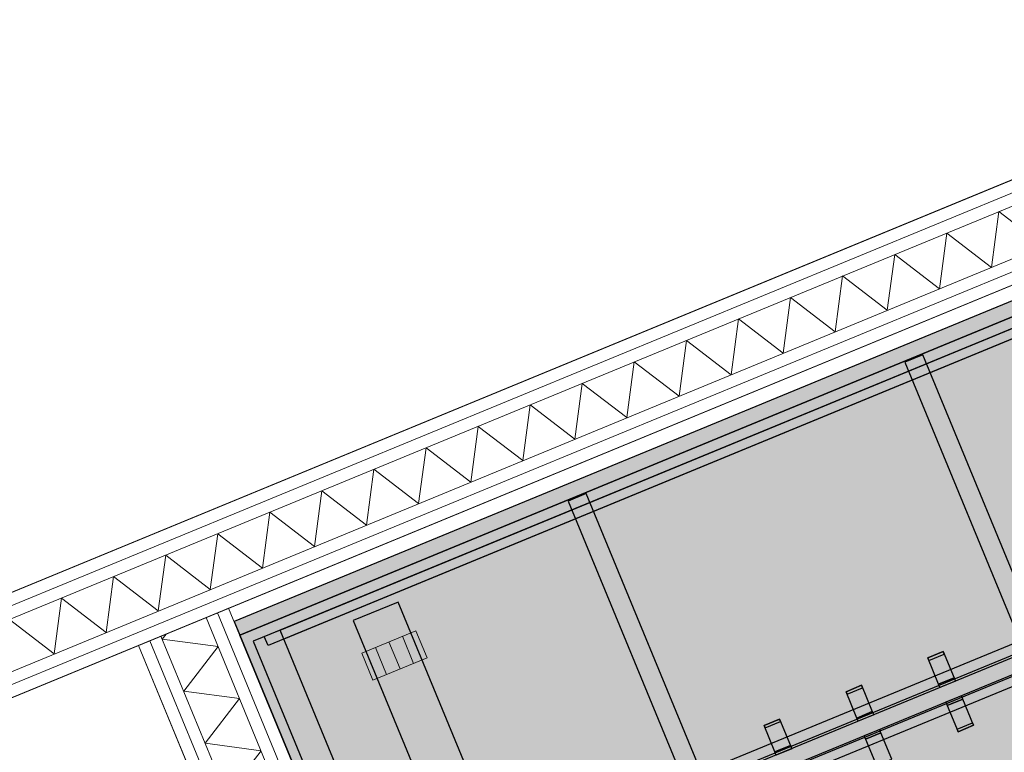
# Model space of a CAD drawing. Header units: millimetres. Extents: x -76965 to -69, y -21129 to 30747.
# Tile 45 of 65: x -21996 to -20987, y 14976 to 15727. Entities that reach past the tile are written whole.
import ezdxf
from ezdxf.enums import TextEntityAlignment as Align

# ---------------------------------------------------------------- set-up
doc = ezdxf.new("R2010")
doc.units = ezdxf.units.MM
doc.header["$MEASUREMENT"] = 0
doc.linetypes.add('B0204', pattern=[650, 500, -50, 50, -50])
doc.linetypes.add('B0702', pattern=[58.685, 39.06, -19.625001])
for name, color, linetype in [('022 Binnenwanden', 7, 'Continuous'), ('022 Binnenwanden Doorsnede-arcering', 7, 'Continuous'), ('022 Binnenwanden Laagscheidingslijnen', 7, 'Continuous'), ('079 Vaste inrichting', 7, 'Continuous'), ('079 Vaste inrichting 2D arcering', 7, 'Continuous'), ('079 Vaste inrichting Afdek-arcering', 7, 'Continuous'), ('102 Teksten ruimten _ Zones', 7, 'Continuous'), ('102 Teksten ruimten _ Zones Zone omranding', 7, 'Continuous'), ('102 Teksten ruimten _ Zones Zone tekst', 7, 'Continuous')]:
    doc.layers.add(name, color=color, linetype=linetype)
doc.styles.add('GENERATED_STYLE_1', font='txt')

# ---------------------------------------------------------------- blocks, each defined once
blk = doc.blocks.new('Lokaal 12_1.6_7_1', base_point=(-21689.6, 18453.8))
at = {"layer": '102 Teksten ruimten _ Zones Zone omranding', "color": 2, "linetype": 'Continuous', "lineweight": 0}
blk.add_line((-24357.6, 14169.1), (-16685.1, 17335.2), dxfattribs=at)
at = {"layer": '102 Teksten ruimten _ Zones Zone tekst', "color": 2, "lineweight": 0, "style": 'GENERATED_STYLE_1'}
for tag, height, p in [('ROOM_LSIZE', 150, (-21109.9, 18956.2)), ('ROOM_NAME', 250, (-20960.1, 18570.2)), ('ROOM_NUMBER', 150, (-20870.1, 18375.2))]:
    blk.add_attdef(tag, text='', height=height, rotation=202.424, dxfattribs=at).set_placement(p, align=Align.TOP_LEFT)
blk = doc.blocks.new('*X52')
at = {"layer": '022 Binnenwanden Doorsnede-arcering', "color": 250, "linetype": 'Continuous', "lineweight": 0, "true_color": 0x3f3f3f}
for p, q in [((-21000.3, 15473.3), (-20992.7, 15530.6)), ((-20946.9, 15495.3), (-20992.7, 15530.6)), ((-21053.7, 15451.3), (-21046.1, 15508.5)), ((-21000.3, 15473.3), (-21046.1, 15508.5)), ((-21107.1, 15429.3), (-21099.4, 15486.5)), ((-21053.7, 15451.3), (-21099.4, 15486.5)), ((-21160.4, 15407.3), (-21152.8, 15464.5)), ((-21107.1, 15429.3), (-21152.8, 15464.5)), ((-21213.8, 15385.2), (-21206.2, 15442.5)), ((-21160.4, 15407.3), (-21206.2, 15442.5)), ((-21267.2, 15363.2), (-21259.6, 15420.4)), ((-21213.8, 15385.2), (-21259.6, 15420.4)), ((-21320.5, 15341.2), (-21312.9, 15398.4)), ((-21267.2, 15363.2), (-21312.9, 15398.4)), ((-21373.9, 15319.2), (-21366.3, 15376.4)), ((-21320.5, 15341.2), (-21366.3, 15376.4)), ((-21427.3, 15297.1), (-21419.7, 15354.4)), ((-21373.9, 15319.2), (-21419.7, 15354.4)), ((-21480.6, 15275.1), (-21473, 15332.3)), ((-21427.3, 15297.1), (-21473, 15332.3)), ((-21534, 15253.1), (-21526.4, 15310.3)), ((-21480.6, 15275.1), (-21526.4, 15310.3)), ((-21587.4, 15231.1), (-21579.8, 15288.3)), ((-21534, 15253.1), (-21579.8, 15288.3)), ((-21640.7, 15209), (-21633.1, 15266.3)), ((-21587.4, 15231.1), (-21633.1, 15266.3)), ((-21694.1, 15187), (-21686.5, 15244.3)), ((-21640.7, 15209), (-21686.5, 15244.3)), ((-21747.5, 15165), (-21739.9, 15222.2)), ((-21694.1, 15187), (-21739.9, 15222.2)), ((-21800.9, 15143), (-21793.2, 15200.2)), ((-21747.5, 15165), (-21793.2, 15200.2)), ((-21854.2, 15121), (-21846.6, 15178.2)), ((-21800.9, 15143), (-21846.6, 15178.2)), ((-21907.6, 15098.9), (-21900, 15156.2)), ((-21854.2, 15121), (-21900, 15156.2)), ((-21961, 15076.9), (-21953.4, 15134.1)), ((-21907.6, 15098.9), (-21953.4, 15134.1)), ((-21961, 15076.9), (-22006.7, 15112.1))]:
    blk.add_line(p, q, dxfattribs=at)
blk = doc.blocks.new('Wall_9_1', base_point=(-14928.8, 18059.9))
at = {"layer": '022 Binnenwanden', "color": 1, "linetype": 'Continuous', "lineweight": 0, "flags": 128}
for points in [[(-20702.6, 15677.3), (-24357.6, 14169.1)], [(-26630.4, 13123), (-20664.5, 15584.9)]]:
    blk.add_lwpolyline(points, dxfattribs=at)
at = {"layer": '022 Binnenwanden Laagscheidingslijnen', "color": 9, "linetype": 'Continuous', "lineweight": 0}
for p, q in [((-20697.9, 15665.7), (-24364.3, 14152.7)), ((-20693.1, 15654.2), (-24371.1, 14136.4)), ((-24352.1, 14090.2), (-20674, 15608)), ((-26635.1, 13134.5), (-20669.3, 15596.4))]:
    blk.add_line(p, q, dxfattribs=at)
at = {"layer": '022 Binnenwanden', "color": 1, "lineweight": 0}
blk.add_blockref('*X52', (0, 0), dxfattribs=at)
blk = doc.blocks.new('*X110')
at = {"layer": '022 Binnenwanden Doorsnede-arcering', "color": 250, "linetype": 'Continuous', "lineweight": 0, "true_color": 0x3f3f3f}
for p, q in [((-21850.1, 15092), (-21846.1, 15097.3)), ((-21850.1, 15092), (-21792.9, 15084.4)), ((-21828.1, 15038.6), (-21792.9, 15084.4)), ((-21828.1, 15038.6), (-21770.9, 15031)), ((-21806.1, 14985.3), (-21770.9, 15031)), ((-21806.1, 14985.3), (-21748.8, 14977.6)), ((-21784.1, 14931.9), (-21748.8, 14977.6))]:
    blk.add_line(p, q, dxfattribs=at)
blk = doc.blocks.new('Wall_27_1', base_point=(-20969.4, 13154.4))
at = {"layer": '022 Binnenwanden', "color": 1, "linetype": 'Continuous', "lineweight": 0, "flags": 128}
for points in [[(-21805.2, 15114.1), (-21793.6, 15118.9)], [(-21793.6, 15118.9), (-21782.1, 15123.7)], [(-20969.4, 13154.4), (-21782.1, 15123.7)], [(-21851.4, 15095.1), (-21805.2, 15114.1)], [(-21874.5, 15085.5), (-21863, 15090.3)], [(-21863, 15090.3), (-21851.4, 15095.1)], [(-21874.5, 15085.5), (-21061.9, 13116.2)]]:
    blk.add_lwpolyline(points, dxfattribs=at)
at = {"layer": '022 Binnenwanden Laagscheidingslijnen', "color": 9, "linetype": 'Continuous', "lineweight": 0}
for p, q in [((-20981, 13149.6), (-21793.6, 15118.9)), ((-20992.5, 13144.9), (-21805.2, 15114.1)), ((-21863, 15090.3), (-21050.3, 13121)), ((-21851.4, 15095.1), (-21038.8, 13125.8))]:
    blk.add_line(p, q, dxfattribs=at)
at = {"layer": '022 Binnenwanden', "color": 1, "lineweight": 0}
blk.add_blockref('*X110', (0, 0), dxfattribs=at)
blk = doc.blocks.new('wk_1.12_16_1', base_point=(-22151.8, 13740.8))
at = {"layer": '102 Teksten ruimten _ Zones Zone omranding', "color": 2, "linetype": 'Continuous', "lineweight": 0}
for p, q in [((-21874.5, 15085.5), (-23198.4, 14539.2)), ((-21061.9, 13116.2), (-21874.5, 15085.5))]:
    blk.add_line(p, q, dxfattribs=at)
at = {"layer": '102 Teksten ruimten _ Zones Zone tekst', "color": 2, "lineweight": 0, "style": 'GENERATED_STYLE_1'}
for tag, height, p in [('ROOM_AREA', 150, (-22045.6, 14047.8)), ('ROOM_NAME', 250, (-21895.8, 13661.8)), ('ROOM_NUMBER', 150, (-21805.9, 13466.7))]:
    blk.add_attdef(tag, text='', height=height, rotation=202.424, dxfattribs=at).set_placement(p, align=Align.TOP_LEFT)
blk = doc.blocks.new('Slab_262_1', base_point=(-21037.3, 15048.9))
at = {"layer": '079 Vaste inrichting Afdek-arcering', "linetype": 'Continuous', "lineweight": 0, "true_color": 0xffffff}
blk.add_hatch(color=7, dxfattribs=at).paths.add_polyline_path([(-21037.3, 15048.9), (-21038.6, 15052.2), (-21054.5, 15045.7), (-21053.1, 15042.4)])
at = {"layer": '079 Vaste inrichting', "linetype": 'Continuous', "flags": 128}
blk.add_lwpolyline([(-21037.3, 15048.9), (-21053.1, 15042.4), (-21054.5, 15045.7), (-21038.6, 15052.2)], close=True, dxfattribs=at)
blk = doc.blocks.new('Slab_266_1', base_point=(-21770.5, 15096.2))
at = {"layer": '079 Vaste inrichting Afdek-arcering', "linetype": 'Continuous', "lineweight": 0, "true_color": 0xffffff}
blk.add_hatch(color=7, dxfattribs=at).paths.add_polyline_path([(-21770.5, 15096.2), (-21511.1, 14467.4), (-20485.1, 14890.8), (-20744.3, 15519.5)])
at = {"layer": '079 Vaste inrichting', "linetype": 'Continuous', "flags": 128}
blk.add_lwpolyline([(-21770.5, 15096.2), (-20744.3, 15519.5), (-20485.1, 14890.8), (-21511.1, 14467.4)], close=True, dxfattribs=at)
blk = doc.blocks.new('Slab_267_1', base_point=(-21770.5, 15096.2))
at = {"layer": '079 Vaste inrichting Afdek-arcering', "linetype": 'Continuous', "lineweight": 0, "true_color": 0xffffff}
blk.add_hatch(color=7, dxfattribs=at).paths.add_polyline_path([(-21770.5, 15096.2), (-21511.1, 14467.4), (-20485.1, 14890.8), (-20744.3, 15519.5)])
at = {"layer": '079 Vaste inrichting', "linetype": 'Continuous', "flags": 128}
blk.add_lwpolyline([(-21770.5, 15096.2), (-21511.1, 14467.4), (-20485.1, 14890.8), (-20744.3, 15519.5)], close=True, dxfattribs=at)
blk = doc.blocks.new('Slab_270_1', base_point=(-21049.8, 15079.2))
at = {"layer": '079 Vaste inrichting Afdek-arcering', "linetype": 'Continuous', "lineweight": 0, "true_color": 0xffffff}
blk.add_hatch(color=7, dxfattribs=at).paths.add_polyline_path([(-21049.8, 15079.2), (-21065.6, 15072.7), (-21064.6, 15070.1), (-21048.7, 15076.7)])
at = {"layer": '079 Vaste inrichting', "linetype": 'Continuous', "flags": 128}
blk.add_lwpolyline([(-21049.8, 15079.2), (-21065.6, 15072.7), (-21064.6, 15070.1), (-21048.7, 15076.7)], close=True, dxfattribs=at)
blk = doc.blocks.new('Slab_273_1', base_point=(-21745.5, 15094.6))
at = {"layer": '079 Vaste inrichting Afdek-arcering', "linetype": 'Continuous', "lineweight": 0, "true_color": 0xffffff}
blk.add_hatch(color=7, dxfattribs=at).paths.add_polyline_path([(-21745.5, 15094.6), (-21741.7, 15085.4), (-20761.8, 15489.5), (-20765.6, 15498.8)])
at = {"layer": '079 Vaste inrichting', "linetype": 'Continuous', "flags": 128}
blk.add_lwpolyline([(-21745.5, 15094.6), (-20765.6, 15498.8), (-20761.8, 15489.5), (-21741.7, 15085.4)], close=True, dxfattribs=at)
blk = doc.blocks.new('Slab_278_1', base_point=(-21114.8, 14999.4))
at = {"layer": '079 Vaste inrichting Afdek-arcering', "linetype": 'Continuous', "lineweight": 0, "true_color": 0xffffff}
blk.add_hatch(color=7, dxfattribs=at).paths.add_polyline_path([(-21114.8, 14999.4), (-21130.7, 14992.9), (-21129.3, 14989.5), (-21113.5, 14996.1)])
at = {"layer": '079 Vaste inrichting', "linetype": 'Continuous', "flags": 128}
blk.add_lwpolyline([(-21114.8, 14999.4), (-21130.7, 14992.9), (-21129.3, 14989.5), (-21113.5, 14996.1)], close=True, dxfattribs=at)
blk = doc.blocks.new('Slab_279_1', base_point=(-21133.5, 15044.7))
at = {"layer": '079 Vaste inrichting Afdek-arcering', "linetype": 'Continuous', "lineweight": 0, "true_color": 0xffffff}
blk.add_hatch(color=7, dxfattribs=at).paths.add_polyline_path([(-21133.5, 15044.7), (-21149.3, 15038.1), (-21148.3, 15035.6), (-21132.5, 15042.1)])
at = {"layer": '079 Vaste inrichting', "linetype": 'Continuous', "flags": 128}
blk.add_lwpolyline([(-21133.5, 15044.7), (-21149.3, 15038.1), (-21148.3, 15035.6), (-21132.5, 15042.1)], close=True, dxfattribs=at)
blk = doc.blocks.new('Slab_284_1', base_point=(-21038.6, 15052.2))
at = {"layer": '079 Vaste inrichting Afdek-arcering', "linetype": 'Continuous', "lineweight": 0, "true_color": 0xffffff}
blk.add_hatch(color=7, dxfattribs=at).paths.add_polyline_path([(-21038.6, 15052.2), (-21049.8, 15079.2), (-21065.6, 15072.7), (-21054.5, 15045.7)])
at = {"layer": '079 Vaste inrichting', "linetype": 'Continuous', "flags": 128}
blk.add_lwpolyline([(-21038.6, 15052.2), (-21054.5, 15045.7), (-21065.6, 15072.7), (-21049.8, 15079.2)], close=True, dxfattribs=at)
blk = doc.blocks.new('Slab_286_1', base_point=(-20830.1, 14748.4))
at = {"layer": '079 Vaste inrichting Afdek-arcering', "linetype": 'Continuous', "lineweight": 0, "true_color": 0xffffff}
blk.add_hatch(color=7, dxfattribs=at).paths.add_polyline_path([(-20830.1, 14748.4), (-20811.6, 14756.1), (-21070.5, 15383.7), (-21089, 15376.1)])
at = {"layer": '079 Vaste inrichting', "linetype": 'Continuous', "flags": 128}
blk.add_lwpolyline([(-20830.1, 14748.4), (-20811.6, 14756.1), (-21070.5, 15383.7), (-21089, 15376.1)], close=True, dxfattribs=at)
blk = doc.blocks.new('Slab_300_1', base_point=(-20752.7, 15180.1))
at = {"layer": '079 Vaste inrichting Afdek-arcering', "linetype": 'Continuous', "lineweight": 0, "true_color": 0xffffff}
blk.add_hatch(color=7, dxfattribs=at).paths.add_polyline_path([(-20752.7, 15180.1), (-21510.8, 14867.4), (-21495.5, 14830.4), (-20737.5, 15143.1)])
at = {"layer": '079 Vaste inrichting', "linetype": 'Continuous', "flags": 128}
blk.add_lwpolyline([(-20752.7, 15180.1), (-21510.8, 14867.4), (-21495.5, 14830.4), (-20737.5, 15143.1)], close=True, dxfattribs=at)
blk = doc.blocks.new('Slab_301_1', base_point=(-21729.3, 15101.3))
at = {"layer": '079 Vaste inrichting Afdek-arcering', "linetype": 'Continuous', "lineweight": 0, "true_color": 0xffffff}
blk.add_hatch(color=7, dxfattribs=at).paths.add_polyline_path([(-21729.3, 15101.3), (-21725.5, 15092), (-20745.6, 15496.2), (-20749.4, 15505.5)])
at = {"layer": '079 Vaste inrichting', "linetype": 'Continuous', "flags": 128}
blk.add_lwpolyline([(-21729.3, 15101.3), (-20749.4, 15505.5), (-20745.6, 15496.2), (-21725.5, 15092)], close=True, dxfattribs=at)
blk = doc.blocks.new('Slab_302_1', base_point=(-21603.5, 14796.2))
at = {"layer": '079 Vaste inrichting Afdek-arcering', "linetype": 'Continuous', "lineweight": 0, "true_color": 0xffffff}
blk.add_hatch(color=7, dxfattribs=at).paths.add_polyline_path([(-21603.5, 14796.2), (-20623.6, 15200.4), (-20631.2, 15218.9), (-21611.1, 14814.7)])
at = {"layer": '079 Vaste inrichting', "linetype": 'Continuous', "flags": 128}
blk.add_lwpolyline([(-21603.5, 14796.2), (-20623.6, 15200.4), (-20631.2, 15218.9), (-21611.1, 14814.7)], close=True, dxfattribs=at)
blk = doc.blocks.new('Slab_311_1', base_point=(-21031.1, 15033.9))
at = {"layer": '079 Vaste inrichting Afdek-arcering', "linetype": 'Continuous', "lineweight": 0, "true_color": 0xffffff}
blk.add_hatch(color=7, dxfattribs=at).paths.add_polyline_path([(-21031.1, 15033.9), (-21046.9, 15027.4), (-21045.6, 15024.1), (-21029.7, 15030.6)])
at = {"layer": '079 Vaste inrichting', "linetype": 'Continuous', "flags": 128}
blk.add_lwpolyline([(-21031.1, 15033.9), (-21046.9, 15027.4), (-21045.6, 15024.1), (-21029.7, 15030.6)], close=True, dxfattribs=at)
blk = doc.blocks.new('Slab_312_1', base_point=(-21029.7, 15030.6))
at = {"layer": '079 Vaste inrichting Afdek-arcering', "linetype": 'Continuous', "lineweight": 0, "true_color": 0xffffff}
blk.add_hatch(color=7, dxfattribs=at).paths.add_polyline_path([(-21029.7, 15030.6), (-21045.6, 15024.1), (-21034.5, 14997.1), (-21018.6, 15003.7)])
at = {"layer": '079 Vaste inrichting', "linetype": 'Continuous', "flags": 128}
blk.add_lwpolyline([(-21029.7, 15030.6), (-21045.6, 15024.1), (-21034.5, 14997.1), (-21018.6, 15003.7)], close=True, dxfattribs=at)
blk = doc.blocks.new('Slab_318_1', base_point=(-21206.3, 14983.1))
at = {"layer": '079 Vaste inrichting Afdek-arcering', "linetype": 'Continuous', "lineweight": 0, "true_color": 0xffffff}
blk.add_hatch(color=7, dxfattribs=at).paths.add_polyline_path([(-21206.3, 14983.1), (-21217.4, 15010), (-21233.3, 15003.5), (-21222.2, 14976.5)])
at = {"layer": '079 Vaste inrichting', "linetype": 'Continuous', "flags": 128}
blk.add_lwpolyline([(-21206.3, 14983.1), (-21222.2, 14976.5), (-21233.3, 15003.5), (-21217.4, 15010)], close=True, dxfattribs=at)
blk = doc.blocks.new('Slab_319_1', base_point=(-21217.4, 15010))
at = {"layer": '079 Vaste inrichting Afdek-arcering', "linetype": 'Continuous', "lineweight": 0, "true_color": 0xffffff}
blk.add_hatch(color=7, dxfattribs=at).paths.add_polyline_path([(-21217.4, 15010), (-21233.3, 15003.5), (-21232.3, 15001), (-21216.4, 15007.5)])
at = {"layer": '079 Vaste inrichting', "linetype": 'Continuous', "flags": 128}
blk.add_lwpolyline([(-21217.4, 15010), (-21233.3, 15003.5), (-21232.3, 15001), (-21216.4, 15007.5)], close=True, dxfattribs=at)
blk = doc.blocks.new('Slab_324_1', base_point=(-21018.6, 15003.7))
at = {"layer": '079 Vaste inrichting Afdek-arcering', "linetype": 'Continuous', "lineweight": 0, "true_color": 0xffffff}
blk.add_hatch(color=7, dxfattribs=at).paths.add_polyline_path([(-21018.6, 15003.7), (-21019.6, 15006.2), (-21035.5, 14999.6), (-21034.5, 14997.1)])
at = {"layer": '079 Vaste inrichting', "linetype": 'Continuous', "flags": 128}
blk.add_lwpolyline([(-21018.6, 15003.7), (-21034.5, 14997.1), (-21035.5, 14999.6), (-21019.6, 15006.2)], close=True, dxfattribs=at)
blk = doc.blocks.new('Slab_327_1', base_point=(-21205, 14979.7))
at = {"layer": '079 Vaste inrichting Afdek-arcering', "linetype": 'Continuous', "lineweight": 0, "true_color": 0xffffff}
blk.add_hatch(color=7, dxfattribs=at).paths.add_polyline_path([(-21205, 14979.7), (-21206.3, 14983.1), (-21222.2, 14976.5), (-21220.8, 14973.2)])
at = {"layer": '079 Vaste inrichting', "linetype": 'Continuous', "flags": 128}
blk.add_lwpolyline([(-21205, 14979.7), (-21220.8, 14973.2), (-21222.2, 14976.5), (-21206.3, 14983.1)], close=True, dxfattribs=at)
blk = doc.blocks.new('Slab_328_1', base_point=(-21121, 15014.4))
at = {"layer": '079 Vaste inrichting Afdek-arcering', "linetype": 'Continuous', "lineweight": 0, "true_color": 0xffffff}
blk.add_hatch(color=7, dxfattribs=at).paths.add_polyline_path([(-21121, 15014.4), (-21122.4, 15017.7), (-21138.2, 15011.1), (-21136.9, 15007.8)])
at = {"layer": '079 Vaste inrichting', "linetype": 'Continuous', "flags": 128}
blk.add_lwpolyline([(-21121, 15014.4), (-21136.9, 15007.8), (-21138.2, 15011.1), (-21122.4, 15017.7)], close=True, dxfattribs=at)
blk = doc.blocks.new('Slab_329_1', base_point=(-21122.4, 15017.7))
at = {"layer": '079 Vaste inrichting Afdek-arcering', "linetype": 'Continuous', "lineweight": 0, "true_color": 0xffffff}
blk.add_hatch(color=7, dxfattribs=at).paths.add_polyline_path([(-21122.4, 15017.7), (-21133.5, 15044.7), (-21149.3, 15038.1), (-21138.2, 15011.1)])
at = {"layer": '079 Vaste inrichting', "linetype": 'Continuous', "flags": 128}
blk.add_lwpolyline([(-21122.4, 15017.7), (-21138.2, 15011.1), (-21149.3, 15038.1), (-21133.5, 15044.7)], close=True, dxfattribs=at)
blk = doc.blocks.new('Slab_332_1', base_point=(-21113.5, 14996.1))
at = {"layer": '079 Vaste inrichting Afdek-arcering', "linetype": 'Continuous', "lineweight": 0, "true_color": 0xffffff}
blk.add_hatch(color=7, dxfattribs=at).paths.add_polyline_path([(-21113.5, 14996.1), (-21129.3, 14989.5), (-21118.2, 14962.6), (-21102.3, 14969.1)])
at = {"layer": '079 Vaste inrichting', "linetype": 'Continuous', "flags": 128}
blk.add_lwpolyline([(-21113.5, 14996.1), (-21129.3, 14989.5), (-21118.2, 14962.6), (-21102.3, 14969.1)], close=True, dxfattribs=at)
blk = doc.blocks.new('Slab_338_1', base_point=(-21608.3, 15130.1))
at = {"layer": '079 Vaste inrichting Afdek-arcering', "linetype": 'Continuous', "lineweight": 0, "true_color": 0xffffff}
blk.add_hatch(color=7, dxfattribs=at).paths.add_polyline_path([(-21608.3, 15130.1), (-21654.5, 15111), (-21425.7, 14556.3), (-21379.5, 14575.4)])
at = {"layer": '079 Vaste inrichting', "linetype": 'Continuous', "flags": 128}
blk.add_lwpolyline([(-21608.3, 15130.1), (-21654.5, 15111), (-21425.7, 14556.3), (-21379.5, 14575.4)], close=True, dxfattribs=at)
blk = doc.blocks.new('Slab_353_1', base_point=(-21513, 14498.2))
at = {"layer": '079 Vaste inrichting Afdek-arcering', "linetype": 'Continuous', "lineweight": 0, "true_color": 0xffffff}
blk.add_hatch(color=7, dxfattribs=at).paths.add_polyline_path([(-21513, 14498.2), (-21485.3, 14509.6), (-21729.3, 15101.3), (-21757, 15089.8)])
at = {"layer": '079 Vaste inrichting', "linetype": 'Continuous', "flags": 128}
blk.add_lwpolyline([(-21513, 14498.2), (-21485.3, 14509.6), (-21729.3, 15101.3), (-21757, 15089.8)], close=True, dxfattribs=at)
blk = doc.blocks.new('Slab_443_1', base_point=(-21175.2, 14606))
at = {"layer": '079 Vaste inrichting Afdek-arcering', "linetype": 'Continuous', "lineweight": 0, "true_color": 0xffffff}
blk.add_hatch(color=7, dxfattribs=at).paths.add_polyline_path([(-21175.2, 14606), (-21156.7, 14613.7), (-21415.6, 15241.3), (-21434.1, 15233.7)])
at = {"layer": '079 Vaste inrichting', "linetype": 'Continuous', "flags": 128}
blk.add_lwpolyline([(-21175.2, 14606), (-21156.7, 14613.7), (-21415.6, 15241.3), (-21434.1, 15233.7)], close=True, dxfattribs=at)
blk = doc.blocks.new('Slab_516_1', base_point=(-20650.7, 15208.4))
at = {"layer": '079 Vaste inrichting Afdek-arcering', "linetype": 'Continuous', "lineweight": 0, "true_color": 0xffffff}
blk.add_hatch(color=7, dxfattribs=at).paths.add_polyline_path([(-20650.7, 15208.4), (-21591.3, 14820.4), (-21585.2, 14805.4), (-20644.5, 15193.4)])
at = {"layer": '079 Vaste inrichting', "linetype": 'Continuous', "flags": 128}
blk.add_lwpolyline([(-20650.7, 15208.4), (-21591.3, 14820.4), (-21585.2, 14805.4), (-20644.5, 15193.4)], close=True, dxfattribs=at)
blk = doc.blocks.new('Slab_517_1', base_point=(-21776.4, 15110))
at = {"layer": '079 Vaste inrichting Afdek-arcering', "linetype": 'Continuous', "lineweight": 0, "true_color": 0xffffff}
blk.add_hatch(color=7, dxfattribs=at).paths.add_polyline_path([(-21776.4, 15110), (-21770.7, 15096.1), (-20742.1, 15520.4), (-20747.8, 15534.3)])
at = {"layer": '079 Vaste inrichting', "linetype": 'Continuous', "flags": 128}
blk.add_lwpolyline([(-21776.4, 15110), (-21770.7, 15096.1), (-20742.1, 15520.4), (-20747.8, 15534.3)], close=True, dxfattribs=at)
blk = doc.blocks.new('Buis 17')
at = {"layer": '079 Vaste inrichting 2D arcering', "linetype": 'Continuous', "lineweight": 0, "true_color": 0x3f3f3f}
blk.add_hatch(color=250, dxfattribs=at).paths.add_polyline_path([(0, 30), (0, -30), (30, -30), (30, 30)])
at = {"layer": '079 Vaste inrichting', "color": 1, "linetype": 'Continuous', "lineweight": 0}
for p, q in [((0, 30), (0, -30)), ((30, 30), (0, 30)), ((30, -30), (30, 30)), ((0, -30), (30, -30))]:
    blk.add_line(p, q, dxfattribs=at)
at = {"layer": '079 Vaste inrichting', "color": 1, "linetype": 'B0702', "lineweight": 0}
for p, q in [((0, 15), (30, 15)), ((0, -15), (30, -15))]:
    blk.add_line(p, q, dxfattribs=at)
at = {"layer": '079 Vaste inrichting', "color": 9, "linetype": 'B0204', "lineweight": 0}
blk.add_line((0, 0), (30, 0), dxfattribs=at)

msp = doc.modelspace()

# ---------------------------------------------------------------- linework, layer by layer
at = {"layer": '102 Teksten ruimten _ Zones Zone omranding', "color": 33, "linetype": 'Continuous', "lineweight": 0, "true_color": 0xde9d5d, "flags": 128}
msp.add_lwpolyline([(-26875.2, 20270), (-24357.6, 14169.1), (-16685.1, 17335.2), (-19202.8, 23436.1)], close=True, dxfattribs=at)
at = {"layer": '102 Teksten ruimten _ Zones Zone omranding', "color": 33, "linetype": 'Continuous', "lineweight": 0, "true_color": 0xb3a584, "flags": 128}
msp.add_lwpolyline([(-12109.1, 11215.2), (-14894.8, 17965.8), (-23198.4, 14539.2), (-22348.3, 12479.2), (-24751.7, 11487.4), (-25601.8, 13547.4), (-36819, 8918.6), (-36127.5, 7242.9), (-32039.8, 8929.7), (-29945.6, 3854.8), (-14792.2, 10108)], close=True, dxfattribs=at)
at = {"layer": '102 Teksten ruimten _ Zones Zone omranding', "color": 9, "linetype": 'Continuous', "lineweight": 0, "flags": 128}
msp.add_lwpolyline([(-22385.8, 12569.9), (-21061.9, 13116.2), (-21874.5, 15085.5), (-23198.4, 14539.2)], close=True, dxfattribs=at)

# ---------------------------------------------------------------- block references
at = {"layer": '022 Binnenwanden', "color": 1, "lineweight": 0}
for name, p in [('Wall_9_1', (-14928.8, 18059.9)), ('Wall_27_1', (-20969.4, 13154.4))]:
    msp.add_blockref(name, p, dxfattribs=at)
at = {"layer": '079 Vaste inrichting', "linetype": 'Continuous'}
for name, p in [('Slab_517_1', (-21776.4, 15110)), ('Slab_266_1', (-21770.5, 15096.2)), ('Slab_267_1', (-21770.5, 15096.2)), ('Slab_301_1', (-21729.3, 15101.3)), ('Slab_273_1', (-21745.5, 15094.6)), ('Slab_286_1', (-20830.1, 14748.4)), ('Slab_443_1', (-21175.2, 14606)), ('Slab_302_1', (-21603.5, 14796.2)), ('Slab_516_1', (-20650.7, 15208.4)), ('Slab_300_1', (-20752.7, 15180.1)), ('Slab_338_1', (-21608.3, 15130.1)), ('Slab_353_1', (-21513, 14498.2)), ('Slab_270_1', (-21049.8, 15079.2)), ('Slab_284_1', (-21038.6, 15052.2)), ('Slab_262_1', (-21037.3, 15048.9)), ('Slab_279_1', (-21133.5, 15044.7)), ('Slab_329_1', (-21122.4, 15017.7)), ('Slab_311_1', (-21031.1, 15033.9)), ('Slab_312_1', (-21029.7, 15030.6)), ('Slab_328_1', (-21121, 15014.4)), ('Slab_318_1', (-21206.3, 14983.1)), ('Slab_319_1', (-21217.4, 15010)), ('Slab_324_1', (-21018.6, 15003.7)), ('Slab_278_1', (-21114.8, 14999.4)), ('Slab_332_1', (-21113.5, 14996.1)), ('Slab_327_1', (-21205, 14979.7))]:
    msp.add_blockref(name, p, dxfattribs=at)
at = {"layer": '079 Vaste inrichting', "color": 2, "linetype": 'Continuous', "lineweight": 0, "xscale": -0.9999999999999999, "zscale": 1000, "rotation": 292.414825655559}
msp.add_blockref('Buis 17', (-21606.4, 15061.5), dxfattribs=at)
at = {"layer": '102 Teksten ruimten _ Zones', "color": 2, "linetype": 'Continuous', "lineweight": 0}
for name, p in [('Lokaal 12_1.6_7_1', (-21689.6, 18453.8)), ('wk_1.12_16_1', (-22151.8, 13740.8))]:
    msp.add_blockref(name, p, dxfattribs=at)

doc.saveas('drawing.dxf')
